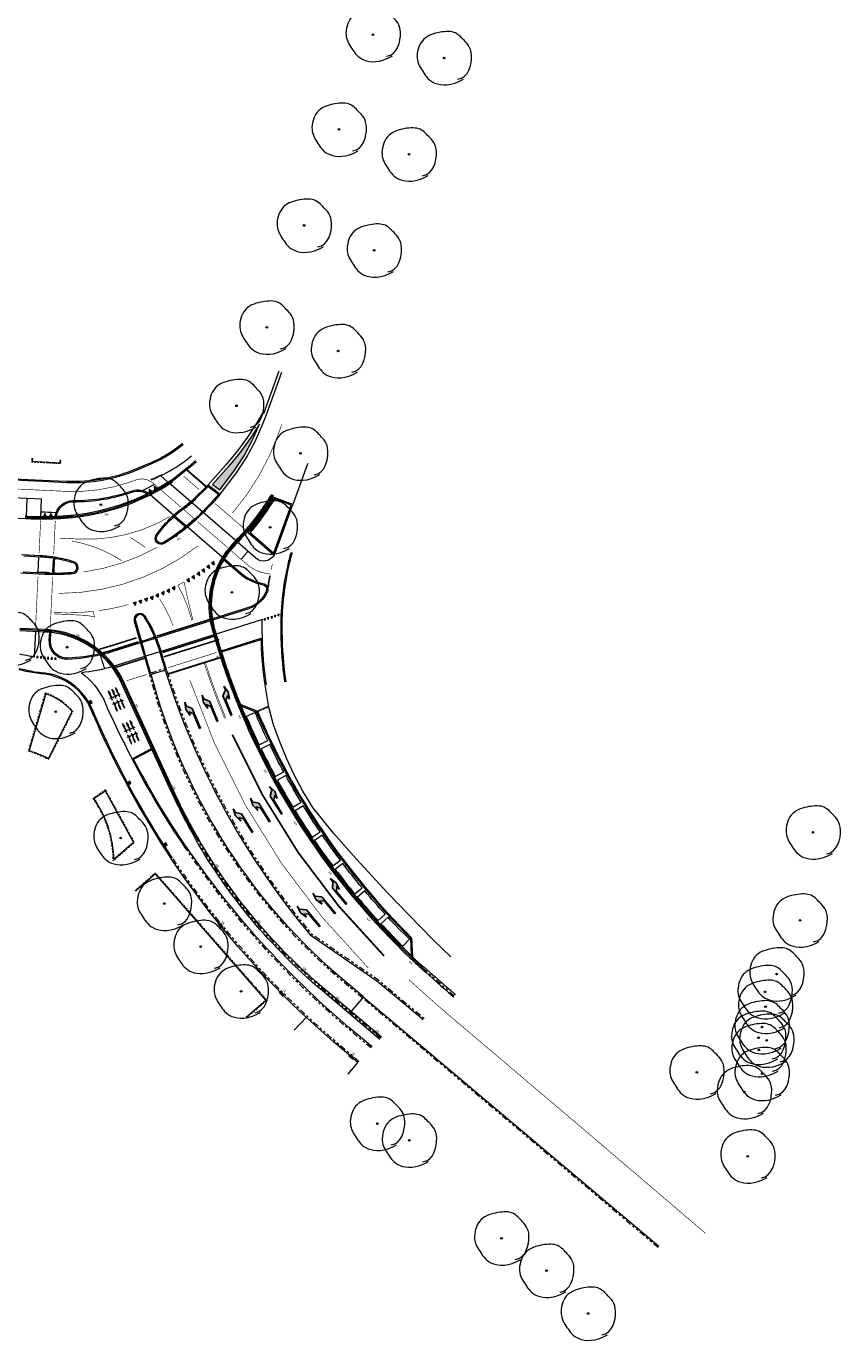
# Model space of a CAD drawing. Header units: metres. Extents: x 196678 to 197613, y 355400 to 356418.
# Tile 29 of 40: x 197162 to 197298, y 355587 to 355806. Entities that reach past the tile are written whole.
import ezdxf
from ezdxf.enums import TextEntityAlignment as Align

# ---------------------------------------------------------------- set-up
doc = ezdxf.new("R2010")
doc.units = ezdxf.units.M
for name, pattern in [('VH-OPSLUITBAND-SO', [10, 4, -2, 2, -2]), ('VH-TROTTOIRBAND-SO', [15, 5, -2, 2, -2, 2, -2]), ('VW-1-1_STREEP', [2, 1, -1]), ('VW-1-3_STREEP', [4, 1, -3]), ('VW-11_STREEP', [2, 1, -1]), ('VW-30270_STREEP', [3, 0.3, -2.7]), ('VW-5050_STREEP', [1, 0.5, -0.5])]:
    doc.linetypes.add(name, pattern=pattern)
for name, color, linetype, lineweight in [('B-WE-GR-BOOM-S', 252, 'Continuous', 18), ('B-WE-VH-GESLOTENVERHARDING_BETON-G', 252, 'Continuous', 18), ('N-WE-GR-BOOM-S', 7, 'Continuous', 18), ('N-WE-RI-GWA_KOLK_STRAATKOLK-450X300-S', 5, 'Continuous', 18), ('N-WE-RI-HWA_KOLK_STRAATKOLK-450X350-S', 5, 'Continuous', 18), ('N-WE-RI-HWA_KOLK_TROTTOIRKOLK-S', 5, 'Continuous', 18), ('N-WE-VH-KANTOPSLUITING_OPSLUITBAND_200X250-G', 5, 'Continuous', 18), ('N-WE-VH-MATERIAALGRENS-G', 170, 'Continuous', 18), ('N-WE-VW-MARKERING_DWARS_DRIEHOEK-G', 1, 'VW-HAAIETAND50_L', 25), ('N-WE-VW-MARKERING_DWARS_DRIEHOEK-S', 1, 'Continuous', 25), ('N-WE-VW-MARKERING_DWARS_DRIEHOEK_3030-S', 1, 'Continuous', 0), ('N-WE-VW-MARKERING_DWARS_OVERSTEEK_BLOKSTREEP-G', 1, 'VW-BLOK50', 25), ('N-WE-VW-MARKERING_DWARS_OVERSTEEK_KANALISATIESTREEP50_010-G', 1, 'VW-5050_STREEP', 18), ('N-WE-VW-MARKERING_DWARS_STOPSTREEP_020-G', 1, 'Continuous', 18), ('N-WE-VW-MARKERING_DWARS_STOPSTREEP_030-G', 1, 'Continuous', 18), ('N-WE-VW-MARKERING_LANGS_STREEP_11_010-G', 1, 'VW-1-1_STREEP', 18), ('N-WE-VW-MARKERING_LANGS_STREEP_13_010-G', 1, 'VW-1-3_STREEP', 18), ('N-WE-VW-MARKERING_LANGS_STREEP_13_030-G', 1, 'VW-1-3_STREEP', 18), ('N-WE-VW-MARKERING_LANGS_STREEP_DOORGETROKKEN_010-G', 1, 'Continuous', 18), ('N-WE-VW-MARKERING_PIJL-S', 1, 'Continuous', 25), ('N-WE-VW-MARKERING_PUNTSTUK-V', 1, 'Continuous', 18), ('N01-WE-IE-MEUBILAIR_WEGMEUBILAIR_FIETSENREK-S', 7, 'Continuous', 9), ('N01-WE-VH-GOOT_TEGEL-G', 5, 'Continuous', 18), ('N01-WE-VH-KANTOPSLUITING_ACHTERKANTBAND-G', 5, 'Continuous', 18), ('N01-WE-VH-KANTOPSLUITING_GELEIDEBAND_50 200-G', 5, 'Continuous', 18), ('N01-WE-VH-KANTOPSLUITING_OPSLUITBAND_100X200-G', 5, 'VH-OPSLUITBAND-SO', 18), ('N01-WE-VH-KANTOPSLUITING_OPSLUITBAND_200X250-G', 5, 'Continuous', 18), ('N01-WE-VH-KANTOPSLUITING_TROTTOIRBAND_180X200-G', 5, 'Continuous', 18), ('N01-WE-VH-KANTOPSLUITING_TROTTOIRBAND_180X200_PLAKBAND-G', 5, 'VH-TROTTOIRBAND-SO', 18), ('N01-WE-VH-KANTOPSLUITING_TROTTOIRBAND_230X250-G', 5, 'VH-TROTTOIRBAND-SO', 18), ('N01-WE-VH-MATERIAALGRENS-G', 5, 'Continuous', 13), ('N01-WE-VW-MARKERING_DWARS_DRIEHOEK-G', 7, 'VW-HAAIETAND50_L', 25), ('N01-WE-VW-MARKERING_DWARS_DRIEHOEK_30-G', 7, 'VW-HAAIETAND30_L', 25), ('N01-WE-VW-MARKERING_LANGS_STREEP_11-G', 7, 'VW-11_STREEP', 13), ('N01-WE-VW-MARKERING_LANGS_STREEP_30270_010-G', 7, 'VW-30270_STREEP', 13), ('N01-WE-VW-MARKERING_LANGS_STREEP_DOORGETROKKEN_010-G', 7, 'Continuous', 13), ('N01-WE-VW-MARKERING_PIJL-S', 7, 'Continuous', 25)]:
    doc.layers.add(name, color=color, linetype=linetype, lineweight=lineweight)
doc.styles.add('NLCS-ISO-M250-T18', font='NLCS-ISO.ttf', dxfattribs={"height": 0.45})
doc.linetypes.add('VW-BLOK50', pattern='A,0,-0.5,[148,NLCS.SHX,S=1,R=0,X=-0.5,Y=0],-0.5', length=1)
doc.linetypes.add('VW-HAAIETAND30_L', pattern='A,0,-0.3,[150,NLCS.SHX,S=0.6,R=0,X=-0.375,Y=-0.15],-0.3', length=0.6)
doc.linetypes.add('VW-HAAIETAND50_L', pattern='A,0,-0.5,[150,NLCS.SHX,S=1,R=0,X=-0.625,Y=-0.25],-0.5', length=1)

# ---------------------------------------------------------------- blocks, each defined once
blk = doc.blocks.new('SVW-MARKERING_STREEP_DRIEHOEK_050_050')
at = {"lineweight": 0}
h = blk.add_hatch(color=256, dxfattribs=at)
h.dxf.hatch_style = 1
h.paths.add_polyline_path([(0.25, -0.5), (0.5, 0), (0, 0)])
at = {"lineweight": 0, "flags": 128}
blk.add_lwpolyline([(0.25, -0.5), (0.5, 0), (0, 0)], close=True, dxfattribs=at)
blk = doc.blocks.new('SGR-BOOM_09')
blk.add_lwpolyline([(-2.71, 3.84), (-3.39, 3.62), (-3.94, 3.22), (-4.37, 2.7), (-4.68, 2.07), (-4.9, 1.39), (-5.03, 0.69), (-5.08, 0), (-5.06, -0.63), (-4.98, -1.18), (-4.85, -1.66), (-4.68, -2.06), (-4.48, -2.41), (-4.25, -2.72), (-4.01, -2.98), (-3.76, -3.22), (-3.52, -3.45), (-3.28, -3.67), (-3.06, -3.89), (-2.83, -4.09), (-2.6, -4.28), (-2.36, -4.45), (-2.11, -4.6), (-1.85, -4.73), (-1.56, -4.82), (-1.25, -4.88), (-0.91, -4.92), (-0.55, -4.92), (-0.18, -4.9), (0.2, -4.86), (0.6, -4.79), (0.99, -4.71), (1.4, -4.61), (1.79, -4.49), (2.19, -4.36), (2.57, -4.21), (2.94, -4.03), (3.29, -3.83), (3.61, -3.59), (3.91, -3.32), (4.18, -3), (4.41, -2.65), (4.6, -2.26), (4.76, -1.85), (4.88, -1.42), (4.96, -0.99), (5.01, -0.55), (5.02, -0.13), (4.99, 0.27), (4.92, 0.64), (4.83, 0.98), (4.7, 1.31), (4.55, 1.62), (4.38, 1.91), (4.19, 2.2), (3.99, 2.48), (3.79, 2.76), (3.58, 3.04), (3.37, 3.33), (3.13, 3.61), (2.88, 3.87), (2.59, 4.13), (2.27, 4.36), (1.9, 4.56), (1.48, 4.74), (1, 4.87), (0.47, 4.96), (-0.12, 4.99), (-0.75, 4.94), (-1.44, 4.81), (-2.17, 4.58), (-2.94, 4.23), (-3.76, 3.76)])
blk.add_circle((0, 0), 0.15)
blk = doc.blocks.new('*U49')
at = {"flags": 128}
for points in [[(-0.2, 0.5), (-0.3, 0.6)], [(-0.2, 0.5), (0.2, 0.5)], [(-0.1, 0.71), (-0.05, 0.71), (-0.05, 0.91), (0.05, 0.91), (0.05, 1.11), (0.1, 1.11)], [(-0.1, 0.71), (-0.1, 0.74), (-0.05, 0.74)], [(0, 1.7), (0, 1.85)], [(0, 0.1), (0, 1.18)], [(0.1, 1.11), (0.1, 1.08), (0.05, 1.08)], [(0.2, 0.5), (0.3, 0.6)], [(0.45, 0.5), (0.35, 0.6)], [(0.45, 0.5), (0.85, 0.5)], [(0.55, 0.71), (0.6, 0.71), (0.6, 0.91), (0.7, 0.91), (0.7, 1.11), (0.75, 1.11)], [(0.55, 0.71), (0.55, 0.74), (0.6, 0.74)], [(0.65, 1.7), (0.65, 1.85)], [(0.65, 0.1), (0.65, 1.18)], [(0.75, 1.11), (0.75, 1.08), (0.7, 1.08)], [(0.85, 0.5), (0.95, 0.6)], [(1.1, 0.5), (1, 0.6)], [(1.1, 0.5), (1.5, 0.5)], [(1.2, 0.71), (1.25, 0.71), (1.25, 0.91), (1.35, 0.91), (1.35, 1.11), (1.4, 1.11)], [(1.2, 0.71), (1.2, 0.74), (1.25, 0.74)], [(1.3, 1.7), (1.3, 1.85)], [(1.3, 0.1), (1.3, 1.18)], [(1.4, 1.11), (1.4, 1.08), (1.35, 1.08)], [(1.5, 0.5), (1.6, 0.6)]]:
    blk.add_lwpolyline(points, dxfattribs=at)
for points in [[(-0.08, 1.34), (-0.03, 1.2, 0.720759), (0.03, 1.2), (0.08, 1.34, 0.511918), (0.03, 1.41), (-0.03, 1.41, 0.511918)], [(0.57, 1.34), (0.62, 1.2, 0.720759), (0.68, 1.2), (0.73, 1.34, 0.511918), (0.68, 1.41), (0.62, 1.41, 0.511918)], [(1.22, 1.34), (1.27, 1.2, 0.720759), (1.33, 1.2), (1.38, 1.34, 0.511918), (1.33, 1.41), (1.27, 1.41, 0.511918)]]:
    blk.add_lwpolyline(points, format="xyb", close=True, dxfattribs=at)
for points in [[(0.05, 1.41), (0.05, 1.7), (-0.05, 1.7), (-0.05, 1.41)], [(0.7, 1.41), (0.7, 1.7), (0.6, 1.7), (0.6, 1.41)], [(1.35, 1.41), (1.35, 1.7), (1.25, 1.7), (1.25, 1.41)]]:
    blk.add_lwpolyline(points)
blk = doc.blocks.new('*U48')
at = {"flags": 128}
for points in [[(-0.2, -0.5), (-0.3, -0.6)], [(-0.2, -0.5), (0.2, -0.5)], [(-0.1, -0.71), (-0.05, -0.71), (-0.05, -0.91), (0.05, -0.91), (0.05, -1.11), (0.1, -1.11)], [(-0.1, -0.71), (-0.1, -0.74), (-0.05, -0.74)], [(0, -0.1), (0, -1.18)], [(0, -1.7), (0, -1.85)], [(0.1, -1.11), (0.1, -1.08), (0.05, -1.08)], [(0.2, -0.5), (0.3, -0.6)], [(0.45, -0.5), (0.35, -0.6)], [(0.45, -0.5), (0.85, -0.5)], [(0.55, -0.71), (0.6, -0.71), (0.6, -0.91), (0.7, -0.91), (0.7, -1.11), (0.75, -1.11)], [(0.55, -0.71), (0.55, -0.74), (0.6, -0.74)], [(0.65, -0.1), (0.65, -1.18)], [(0.65, -1.7), (0.65, -1.85)], [(0.75, -1.11), (0.75, -1.08), (0.7, -1.08)], [(0.85, -0.5), (0.95, -0.6)], [(1.1, -0.5), (1, -0.6)], [(1.1, -0.5), (1.5, -0.5)], [(1.2, -0.71), (1.25, -0.71), (1.25, -0.91), (1.35, -0.91), (1.35, -1.11), (1.4, -1.11)], [(1.2, -0.71), (1.2, -0.74), (1.25, -0.74)], [(1.3, -0.1), (1.3, -1.18)], [(1.3, -1.7), (1.3, -1.85)], [(1.4, -1.11), (1.4, -1.08), (1.35, -1.08)], [(1.5, -0.5), (1.6, -0.6)]]:
    blk.add_lwpolyline(points, dxfattribs=at)
for points in [[(-0.08, -1.34), (-0.03, -1.2, -0.720759), (0.03, -1.2), (0.08, -1.34, -0.511918), (0.03, -1.41), (-0.03, -1.41, -0.511918)], [(0.57, -1.34), (0.62, -1.2, -0.720759), (0.68, -1.2), (0.73, -1.34, -0.511918), (0.68, -1.41), (0.62, -1.41, -0.511918)], [(1.22, -1.34), (1.27, -1.2, -0.720759), (1.33, -1.2), (1.38, -1.34, -0.511918), (1.33, -1.41), (1.27, -1.41, -0.511918)]]:
    blk.add_lwpolyline(points, format="xyb", close=True, dxfattribs=at)
for points in [[(0.05, -1.41), (0.05, -1.7), (-0.05, -1.7), (-0.05, -1.41)], [(0.7, -1.41), (0.7, -1.7), (0.6, -1.7), (0.6, -1.41)], [(1.35, -1.41), (1.35, -1.7), (1.25, -1.7), (1.25, -1.41)]]:
    blk.add_lwpolyline(points)
blk = doc.blocks.new('SVW-MARKERING_STREEP_DRIEHOEK_030_030')
at = {"lineweight": 0}
h = blk.add_hatch(color=256, dxfattribs=at)
h.dxf.hatch_style = 1
h.paths.add_polyline_path([(0.15, -0.3), (0.3, 0), (0, 0)])
at = {"lineweight": 0, "flags": 128}
blk.add_lwpolyline([(0.15, -0.3), (0.3, 0), (0, 0)], close=True, dxfattribs=at)
blk = doc.blocks.new('N-SVW-MARKERING_PIJL_RA_5.0')
blk.add_hatch(color=256).paths.add_polyline_path([(3.3, -0.38), (2.6, -0.38), (3.8, -0.68), (5, -0.38), (4.3, -0.38), (3.55, 0.38), (0, 0.38), (0, 0.22), (2.7, 0.22)])
for p, q in [((0, 0.38), (3.55, 0.38)), ((0, 0.38), (0, 0.22)), ((0, 0.22), (2.7, 0.22)), ((2.7, 0.22), (3.3, -0.38)), ((3.55, 0.38), (4.3, -0.38)), ((2.6, -0.38), (3.3, -0.38)), ((3.8, -0.68), (2.6, -0.38)), ((5, -0.38), (3.8, -0.68)), ((4.3, -0.38), (5, -0.38))]:
    blk.add_line(p, q)
blk = doc.blocks.new('N-SVW-MARKERING_PIJL_LA_5.0')
blk.add_hatch(color=256).paths.add_polyline_path([(3.3, 0.38), (2.7, -0.23), (0, -0.23), (0, -0.38), (3.55, -0.38), (4.3, 0.38), (5, 0.38), (3.8, 0.67), (2.6, 0.38)])
for p, q in [((3.8, 0.67), (2.6, 0.38)), ((2.6, 0.38), (3.3, 0.38)), ((2.7, -0.23), (3.3, 0.38)), ((3.55, -0.38), (4.3, 0.38)), ((5, 0.38), (3.8, 0.67)), ((4.3, 0.38), (5, 0.38)), ((0, -0.23), (2.7, -0.23)), ((0, -0.38), (0, -0.23)), ((0, -0.38), (3.55, -0.38))]:
    blk.add_line(p, q)
blk = doc.blocks.new('*U162')
blk.add_solid([(0.225, 0), (-0.225, 0), (0.225, -0.2), (-0.225, -0.2)])
at = {"style": 'NLCS-ISO-M250-T18'}
blk.add_attdef('SK', text='', height=0.45, dxfattribs=at).set_placement((0, 0), align=Align.BOTTOM_CENTER)
blk = doc.blocks.new('*U161')
blk.add_solid([(0.225, 0), (-0.225, 0), (0.225, -0.2), (-0.225, -0.2)])
at = {"style": 'NLCS-ISO-M250-T18'}
blk.add_attdef('SK', text='', height=0.45, dxfattribs=at).set_placement((0, -1.01), align=Align.BOTTOM_CENTER)
blk = doc.blocks.new('SRI-KOLK_STRAAT_01-SO')
h = blk.add_hatch(color=256)
h.dxf.hatch_style = 1
h.paths.add_polyline_path([(0, 1.125), (-1.125, 2.25), (-1.125, 0)])
h.paths.add_polyline_path([(1.125, 2.25), (0, 1.125), (1.125, 0)])
for p, q in [((-1.125, 0), (1.125, 2.25)), ((1.125, 0), (-1.125, 2.25))]:
    blk.add_line(p, q)
blk.add_lwpolyline([(-1.125, 0), (1.125, 0), (1.125, 2.25), (-1.125, 2.25)], close=True)
blk = doc.blocks.new('*U164')
blk.add_solid([(0.5, 0), (-0.5, 0), (0.5, -0.5), (-0.5, -0.5)])
at = {"style": 'NLCS-ISO-M250-T18'}
blk.add_attdef('TK', text='', height=0.45, dxfattribs=at).set_placement((0, 0), align=Align.BOTTOM_CENTER)

msp = doc.modelspace()

# ---------------------------------------------------------------- hatches: boundary and pattern name
at = {"layer": 'N-WE-VW-MARKERING_PUNTSTUK-V'}
h = msp.add_hatch(color=7, dxfattribs=at)
h.dxf.hatch_style = 1
h.paths.add_polyline_path([(197192.61, 355730.06), (197193.8, 355729.16), (197196.21, 355732.35), (197197.86, 355734.86), (197199.28, 355737.5), (197200.43, 355740.1), (197198.88, 355737.73), (197197.14, 355735.35), (197195.26, 355733.07)])

# ---------------------------------------------------------------- linework, layer by layer
at = {"layer": 'B-WE-VH-GESLOTENVERHARDING_BETON-G'}
for points in [[(197203.68, 355748.95), (197201.1, 355741.85), (197200.93, 355741.96), (197199.97, 355740.35), (197198.44, 355737.96), (197196.74, 355735.65), (197194.87, 355733.4), (197191.88, 355730.01), (197192.27, 355729.69), (197193.88, 355728.45), (197196.59, 355732.01), (197198.29, 355734.58), (197199.7, 355737.22), (197200.88, 355739.87), (197201.54, 355741.58), (197204.16, 355748.81)], [(197203.68, 355748.95), (197201.1, 355741.85), (197200.93, 355741.96), (197199.97, 355740.35), (197198.44, 355737.96), (197196.74, 355735.65), (197194.87, 355733.4), (197191.88, 355730.01)]]:
    msp.add_lwpolyline(points, dxfattribs=at)
msp.add_lwpolyline([(197192.61, 355730.06), (197193.8, 355729.16), (197196.21, 355732.35), (197197.86, 355734.86), (197199.28, 355737.5), (197200.43, 355740.1), (197198.88, 355737.73), (197197.14, 355735.35), (197195.26, 355733.07)], close=True, dxfattribs=at)
at = {"layer": 'N-WE-VH-KANTOPSLUITING_OPSLUITBAND_200X250-G', "ltscale": 0.1, "flags": 128}
msp.add_lwpolyline([(197161.57, 355724.77), (197161.71, 355727.72), (197155.81, 355728), (197094.01, 355730.93, -0.014953), (197078.92, 355732.03, 0.04999), (197078.32, 355732.03, 0.403227), (197075.61, 355728.87)], format="xyb", dxfattribs=at)
at = {"layer": 'N-WE-VH-MATERIAALGRENS-G', "flags": 128}
msp.add_lwpolyline([(197175.81, 355699.64, -0.043257), (197170.73, 355698.65, -0.121663), (197174.51, 355694.06, 0.016892), (197179.18, 355684.31)], format="xyb", dxfattribs=at)
at = {"layer": 'N-WE-VW-MARKERING_DWARS_DRIEHOEK-G', "flags": 128}
msp.add_lwpolyline([(197179.94, 355704.5), (197175.33, 355703.05, -0.015226), (197173.78, 355702.61, -0.015226)], format="xyb", dxfattribs=at)
msp.add_lwpolyline([(197184.47, 355701.31), (197193.69, 355704.21)], dxfattribs=at)
at = {"layer": 'N-WE-VW-MARKERING_DWARS_OVERSTEEK_BLOKSTREEP-G', "flags": 128}
for points in [[(197183.31, 355704.77), (197192.48, 355707.66)], [(197184.24, 355702.03), (197193.22, 355704.85)], [(197176.54, 355699.6), (197181.34, 355701.11)]]:
    msp.add_lwpolyline(points, dxfattribs=at)
msp.add_lwpolyline([(197180.25, 355703.81), (197175.56, 355702.33, -0.013374), (197174.15, 355701.93, -0.010234)], format="xyb", dxfattribs=at)
at = {"layer": 'N-WE-VW-MARKERING_DWARS_OVERSTEEK_KANALISATIESTREEP50_010-G', "const_width": 0.1, "flags": 128}
for points in [[(197187.79, 355731.43), (197190.35, 355729.21)], [(197188.49, 355727.65), (197185.84, 355729.94)], [(197182.43, 355728.13), (197185.83, 355725.18)], [(197183.93, 355729.21), (197187.34, 355726.26)], [(197191.41, 355725.11), (197196.33, 355720.86)], [(197193.05, 355726.87), (197197.96, 355722.62)], [(197163.68, 355718.56), (197163.94, 355724.06)], [(197166.12, 355718.45), (197166.38, 355723.94)], [(197190.17, 355723.81), (197195.08, 355719.56)], [(197188.86, 355722.56), (197193.77, 355718.3)], [(197163.09, 355706.2), (197163.49, 355714.69)], [(197165.54, 355706.09), (197165.94, 355714.58)], [(197193.31, 355702.05), (197185.21, 355699.5)], [(197181.65, 355698.38), (197178.31, 355697.33)]]:
    msp.add_lwpolyline(points, dxfattribs=at)
at = {"layer": 'N-WE-VW-MARKERING_DWARS_STOPSTREEP_020-G', "ltscale": 0.1, "const_width": 0.2, "flags": 128}
for points in [[(197182.94, 355730.07), (197180.97, 355729.06)], [(197166.52, 355725.36), (197164, 355725.48)], [(197198.51, 355718.9), (197197.4, 355717.61)], [(197174.61, 355699.33), (197173.89, 355701.62)]]:
    msp.add_lwpolyline(points, dxfattribs=at)
at = {"layer": 'N-WE-VW-MARKERING_DWARS_STOPSTREEP_030-G', "const_width": 0.3, "flags": 128}
for points in [[(197188.28, 355732.52), (197191.55, 355729.69)], [(197193.96, 355701.21), (197185.17, 355698.44)]]:
    msp.add_lwpolyline(points, dxfattribs=at)
at = {"layer": 'N-WE-VW-MARKERING_LANGS_STREEP_11_010-G', "const_width": 0.1, "flags": 128}
for points in [[(197181.38, 355719.52, 0.034171), (197178.9, 355721.21)], [(197202.58, 355716.82, 0.005116), (197202.37, 355715.84, 0.005116)], [(197173.7, 355709.02, 0.031221), (197178.59, 355710.02, 0.031221)]]:
    msp.add_lwpolyline(points, format="xyb", dxfattribs=at)
at = {"layer": 'N-WE-VW-MARKERING_LANGS_STREEP_13_010-G', "const_width": 0.1, "flags": 128}
for points in [[(197195.94, 355725.3, 0.091088), (197203.56, 355738.43), (197204.14, 355740.06)], [(197177.46, 355717.34, 0.102631), (197169.15, 355720.63, 0.090575)], [(197166.99, 355711.89, 0.165976), (197190.22, 355719.84)], [(197186.02, 355706.5, 0.056879), (197183.79, 355710.96)], [(197188.8, 355697.46, 0.11445), (197218.55, 355649.42, 0.11445)], [(197225.38, 355647.43, 0.009949), (197232.84, 355640.84), (197233.84, 355640), (197234.98, 355639.03), (197236.12, 355638.06), (197237.26, 355637.1), (197238.4, 355636.13), (197239.54, 355635.17), (197240.68, 355634.2), (197241.82, 355633.23), (197242.96, 355632.27), (197244.09, 355631.3), (197245.23, 355630.33), (197246.37, 355629.37), (197247.51, 355628.4), (197248.65, 355627.44), (197249.79, 355626.47), (197250.93, 355625.5), (197252.07, 355624.54), (197253.21, 355623.57), (197254.35, 355622.6), (197255.49, 355621.63), (197274.77, 355605.17)]]:
    msp.add_lwpolyline(points, format="xyb", dxfattribs=at)
at = {"layer": 'N-WE-VW-MARKERING_LANGS_STREEP_13_030-G', "const_width": 0.3, "flags": 128}
msp.add_lwpolyline([(197195.9, 355688.33, 0.091719), (197221.2, 355651.42, 0.091719)], format="xyb", dxfattribs=at)
at = {"layer": 'N-WE-VW-MARKERING_LANGS_STREEP_DOORGETROKKEN_010-G', "color": 7, "const_width": 0.1}
msp.add_lwpolyline([(197193.88, 355728.45), (197196.59, 355732.01), (197198.29, 355734.58), (197199.7, 355737.22), (197200.88, 355739.87), (197201.54, 355741.58)], dxfattribs=at)
at = {"layer": 'N-WE-VW-MARKERING_LANGS_STREEP_DOORGETROKKEN_010-G', "const_width": 0.1, "flags": 128}
for points in [[(197189.14, 355707.39, 0.002827), (197189.05, 355707.73, 0.0678), (197186.81, 355713.24, 0.007468), (197187.86, 355713.81, 0.013285), (197189.33, 355707.45)], [(197166.15, 355708.48), (197170.81, 355708.26, -0.042471), (197172.84, 355707.99), (197172.92, 355707.97), (197172.7, 355708.89, -0.040237), (197166.27, 355708.68)], [(197191.19, 355700.33, 0.020108), (197194.62, 355691.05, 0.020108)], [(197191.38, 355700.39, 0.020106), (197194.8, 355691.13, 0.020106)]]:
    msp.add_lwpolyline(points, format="xyb", dxfattribs=at)
msp.add_lwpolyline([(197166.27, 355708.68), (197166.16, 355708.68)], dxfattribs=at)
at = {"layer": 'N-WE-VW-MARKERING_PUNTSTUK-V', "color": 7}
msp.add_lwpolyline([(197192.61, 355730.06), (197193.8, 355729.16), (197196.21, 355732.35), (197197.86, 355734.86), (197199.28, 355737.5), (197200.43, 355740.1), (197198.88, 355737.73), (197197.14, 355735.35), (197195.26, 355733.07)], close=True, dxfattribs=at)
at = {"layer": 'N01-WE-VH-GOOT_TEGEL-G', "ltscale": 0.2, "flags": 128}
for points in [[(197073.26, 355768.02, 0.501659), (197072.14, 355767.99, 0.093123), (197067.55, 355757.88), (197062.74, 355738.26, 0.109189), (197062.56, 355730.4, 0.330112), (197063.61, 355729.44, 0.00674), (197071.67, 355728.73, 0.005551), (197078.33, 355728.32, 0.001125), (197079.68, 355728.25), (197161.35, 355724.38), (197161.78, 355724.36, 0.024064), (197166.6, 355724.36, 0.013275), (197169.26, 355724.56, 0.088187), (197181.88, 355728.16, 0.002238), (197182.18, 355728.31, 0.028646), (197185.9, 355730.44), (197185.95, 355730.48)], [(197202.41, 355728.41, -0.046403), (197198.09, 355722.45, -0.015021), (197196.46, 355720.7, -0.000434), (197196.41, 355720.65, 0.05743), (197194.25, 355717.91, 0.18251), (197192.21, 355707.37, 0.025848), (197192.56, 355705.84, 0.007881), (197193.64, 355702.2, 0.01895), (197196.7, 355693.63, 0.000399), (197196.77, 355693.45, 0.10784), (197225.58, 355651.06, 0.005), (197227.34, 355649.42, 0.000275), (197227.51, 355649.28, 0.008481), (197232.61, 355644.79), (197232.84, 355644.6)], [(197220.8, 355637.85), (197211.15, 355645.99, -0.087425), (197190.08, 355671.26, -0.022952), (197186.1, 355678.99), (197177.87, 355696.99, 0.004477), (197177.75, 355697.23, 0.101625), (197174.05, 355702.1, 0.153626), (197165.7, 355705.77, 0.015427), (197164.76, 355705.85), (197160.48, 355706.05)]]:
    msp.add_lwpolyline(points, format="xyb", dxfattribs=at)
at = {"layer": 'N01-WE-VH-KANTOPSLUITING_ACHTERKANTBAND-G', "ltscale": 0.2, "flags": 128}
for points in [[(197184.16, 355734.59, 0.050112), (197187.58, 355736.94)], [(197181.81, 355733.48), (197182.29, 355733.69, 0.025044), (197184.16, 355734.59, 0.025044)], [(197164.26, 355730.8), (197168.25, 355730.61, 0.112565), (197179.98, 355732.71), (197181.81, 355733.48)], [(197181.7, 355728.52, 0.001561), (197181.91, 355728.62, 0.029342), (197185.68, 355730.78), (197186.01, 355730.98), (197187.17, 355731.9)], [(197186.26, 355724.79, -0.025391), (197187.82, 355726.06, 0.021081), (197189.61, 355727.49), (197191.89, 355729.74), (197193.6, 355728.42, -0.019607), (197191.07, 355725.65, -0.028179), (197188.17, 355723.01)], [(197202.76, 355728.21, -0.046403), (197198.39, 355722.18, -0.046403)], [(197161.37, 355724.78), (197161.79, 355724.76, 0.024064), (197166.58, 355724.76, 0.024064)], [(197198.39, 355722.18, -0.015455), (197196.69, 355720.36, 0.061423), (197194.47, 355717.5)], [(197205.86, 355718.67, 0.013024), (197205.27, 355716.34, 0.013024)], [(197166.18, 355717.72, 0.026315), (197163.9, 355717.95), (197161.15, 355718.08)], [(197194.47, 355717.5, 0.174883), (197192.58, 355707.64, 0.178418)], [(197194.47, 355717.5), (197197.13, 355715.2, 0.132532), (197200.97, 355713.34, -0.477184), (197201.56, 355712.25, -0.220752), (197198.58, 355709.52), (197192.58, 355707.64)], [(197205.27, 355716.34, 0.059482), (197204.17, 355705.46)], [(197161.03, 355715.48), (197164.64, 355715.31, 0.010052), (197166.04, 355715.28, 0.009231)], [(197192.58, 355707.64, 0.029264), (197192.94, 355705.94, 0.008299), (197194.08, 355702.13)], [(197165.66, 355705.38, 0.015427), (197164.75, 355705.45), (197160.46, 355705.65)], [(197177.39, 355697.06, 0.262913), (197165.46, 355705.4)], [(197173.79, 355701.8, -0.04894), (197168.49, 355701.09, -0.438531), (197165.59, 355704.03), (197165.66, 355705.38)], [(197173.79, 355701.8, 0.153626), (197165.66, 355705.38)], [(197204.17, 355705.46, 0.033195), (197204.81, 355697.15)], [(197184.69, 355699.28, -0.005851), (197183.83, 355702.16, -0.000045), (197183.82, 355702.18, 0.028746), (197182.99, 355704.55)], [(197201.38, 355696.69), (197201.28, 355697.37, -0.027313), (197200.72, 355704.43, -0.027313)], [(197194.08, 355702.13, 0.018532), (197197.07, 355693.77, 0.018532)], [(197172.33, 355692.57, 0.271353), (197164.35, 355698.45, -0.023707), (197161.53, 355698.88, 0.003064), (197160.33, 355699.12, 0.003064)], [(197217.76, 355644.6), (197214.58, 355647.28, -0.14877), (197183.03, 355696.04), (197182.43, 355698.16, -0.406598), (197182.59, 355698.47), (197184.45, 355699.05, -0.413938), (197184.76, 355698.89, 0.098475), (197208.88, 355654.96), (197220.01, 355647.29), (197225.21, 355642.91), (197227.7, 355640.84)], [(197189.73, 355671.06, -0.022952), (197185.73, 355678.83), (197177.5, 355696.82, 0.004477), (197177.39, 355697.06)], [(197185.77, 355667.64, -0.045863), (197172.66, 355691.8), (197172.33, 355692.57, 0.000001), (197172.33, 355692.57, 0.000001)], [(197197.07, 355693.77, 0.108243), (197225.86, 355651.35, 0.005), (197227.61, 355649.72, 0.000275), (197227.78, 355649.57)], [(197188.17, 355669.66, -0.028346), (197179.45, 355684.22), (197182.53, 355685.83)], [(197220.51, 355637.5), (197210.86, 355645.65, -0.087425), (197189.69, 355671.03)], [(197219.19, 355636.26), (197215.34, 355639.51, -0.068064), (197188.21, 355669.69, -0.068064)], [(197216.85, 355633.64), (197213.75, 355636.26, -0.070302), (197185.73, 355667.61, -0.070302)], [(197227.81, 355649.61, 0.008481), (197232.9, 355645.14), (197233.13, 355644.94)]]:
    msp.add_lwpolyline(points, format="xyb", dxfattribs=at)
for points in [[(197099.15, 355733.88), (197161.86, 355730.91)], [(197162.57, 355734.43), (197162.54, 355733.93), (197167.2, 355733.68), (197167.23, 355734.18)], [(197187.17, 355731.9), (197188.59, 355733.03), (197189, 355733.36), (197189.78, 355734.04)], [(197161.86, 355730.91), (197164.26, 355730.8)], [(197180.76, 355703.82), (197181.45, 355701.4), (197182.27, 355698.53)], [(197194.08, 355702.13), (197200.72, 355704.22)], [(197198.23, 355641.2), (197201.5, 355644.06), (197183.07, 355665.11), (197179.77, 355662.22)], [(197267.03, 355602.94), (197217.73, 355644.56)]]:
    msp.add_lwpolyline(points, dxfattribs=at)
at = {"layer": 'N01-WE-VH-KANTOPSLUITING_ACHTERKANTBAND-G', "ltscale": 0.1, "flags": 128}
for points in [[(197166.58, 355724.76, -0.376), (197169.37, 355727.18, 0.083807), (197179.29, 355728.81, -0.227673), (197181.7, 355728.52, -0.227673)], [(197166.58, 355724.76, 0.013275), (197169.22, 355724.96, 0.088187), (197181.7, 355728.52, 0.088187)]]:
    msp.add_lwpolyline(points, format="xyb", dxfattribs=at)
at = {"layer": 'N01-WE-VH-KANTOPSLUITING_ACHTERKANTBAND-G', "ltscale": 0.2, "flags": 128}
for points in [[(197202.81, 355718.61, 0.00621), (197202.83, 355718.65), (197203.72, 355721.1), (197205.73, 355726.62), (197202.94, 355727.66, -0.042847), (197198.85, 355722.04)], [(197187.86, 355723.23, -0.47061), (197187.85, 355722.76, -0.029784), (197184.45, 355720.39, -0.815084), (197183.38, 355721.54, -0.049846), (197185.97, 355724.51, -0.384974), (197186.37, 355724.52)], [(197166.57, 355717.66, 0.45093), (197166.22, 355717.38), (197166.14, 355715.59, 0.429454), (197166.44, 355715.28, 0.020309), (197169.26, 355715.4, 0.821026), (197169.44, 355716.96, 0.033809)], [(197182.65, 355704.51, 0.446128), (197182.83, 355704.92, 0.039845), (197181.2, 355707.98, 0.863251), (197179.75, 355707.32), (197180.65, 355704.2, 0.421858), (197181.02, 355704)], [(197164.78, 355695.14), (197162.03, 355685.68, -0.040887), (197165.25, 355684.36), (197169.19, 355692.17, 0.136591)], [(197174.68, 355678.97), (197179.41, 355670.34), (197176.15, 355667.48, 0.151554), (197172.8, 355677.67)]]:
    msp.add_lwpolyline(points, format="xyb", close=True, dxfattribs=at)
at = {"layer": 'N01-WE-VH-KANTOPSLUITING_ACHTERKANTBAND-G', "flags": 128}
msp.add_lwpolyline([(197197.22, 355693.4), (197200.08, 355692.25, 0.098123), (197225.8, 355654.46), (197225.94, 355651.28)], format="xyb", dxfattribs=at)
msp.add_lwpolyline([(197200.06, 355692.26), (197201.95, 355693.07)], dxfattribs=at)
at = {"layer": 'N01-WE-VH-KANTOPSLUITING_GELEIDEBAND_50 200-G', "ltscale": 0.2, "flags": 128}
for points in [[(197184.26, 355734.42, 0.050112), (197187.71, 355736.79)], [(197164.25, 355730.6), (197168.24, 355730.41, 0.112565), (197180.05, 355732.52), (197181.88, 355733.3)], [(197202.58, 355728.31, -0.046403), (197198.24, 355722.31, -0.046403)], [(197205.66, 355718.73, 0.013024), (197205.08, 355716.39, 0.012821)], [(197185.94, 355667.75, -0.045863), (197172.84, 355691.88), (197172.51, 355692.65)], [(197196.88, 355693.7, 0.000399), (197196.96, 355693.52, 0.10784), (197225.72, 355651.21, 0.005), (197227.48, 355649.57, 0.000275), (197227.64, 355649.42)], [(197197.33, 355693.14), (197199.93, 355692.1, 0.097776), (197225.61, 355654.37), (197225.73, 355651.47)]]:
    msp.add_lwpolyline(points, format="xyb", dxfattribs=at)
for points in [[(197099.14, 355733.69), (197161.85, 355730.71)], [(197187.32, 355731.76), (197188.72, 355732.87), (197189.13, 355733.21), (197189.91, 355733.89)]]:
    msp.add_lwpolyline(points, dxfattribs=at)
at = {"layer": 'N01-WE-VH-KANTOPSLUITING_OPSLUITBAND_100X200-G', "ltscale": 0.1, "flags": 128}
for points in [[(197162.47, 355734.43), (197162.44, 355733.83), (197167.3, 355733.58), (197167.33, 355734.18)], [(197200.11, 355692.18), (197201.96, 355692.97)], [(197198.29, 355641.12), (197201.64, 355644.05), (197183.08, 355665.25), (197179.7, 355662.3)]]:
    msp.add_lwpolyline(points, dxfattribs=at)
msp.add_lwpolyline([(197164.72, 355695.27), (197161.91, 355685.62, -0.043226), (197165.29, 355684.22), (197169.31, 355692.19, 0.140933)], format="xyb", close=True, dxfattribs=at)
msp.add_lwpolyline([(197174.71, 355679.12), (197179.54, 355670.32), (197176.05, 355667.27, 0.156076), (197172.66, 355677.7), (197174.71, 355679.11)], format="xyb", dxfattribs=at)
at = {"layer": 'N01-WE-VH-KANTOPSLUITING_OPSLUITBAND_200X250-G', "ltscale": 0.1}
msp.add_line((197172.51, 355692.65), (197172.51, 355692.65), dxfattribs=at)
at = {"layer": 'N01-WE-VH-KANTOPSLUITING_OPSLUITBAND_200X250-G', "ltscale": 0.1, "flags": 128}
for points in [[(197181.88, 355733.3), (197182.37, 355733.5, 0.025044), (197184.26, 355734.42, 0.025044)], [(197181.79, 355728.34, 0.002238), (197182.09, 355728.49, 0.028664), (197185.79, 355730.61), (197186.13, 355730.82), (197187.32, 355731.76)], [(197185.83, 355724.66, -0.030483), (197187.7, 355726.22, 0.021027), (197189.47, 355727.64), (197191.88, 355730.01), (197193.88, 355728.45, -0.02069), (197191.21, 355725.51, -0.031068), (197187.98, 355722.61)], [(197166.38, 355724.75, -0.379535), (197169.37, 355727.38, 0.083807), (197179.23, 355729, -0.238275), (197181.91, 355728.62)], [(197161.36, 355724.58), (197161.78, 355724.56, 0.024064), (197166.59, 355724.56, 0.024064)], [(197198.24, 355722.31, -0.015021), (197196.6, 355720.55, -0.000434), (197196.55, 355720.51, 0.05743), (197194.42, 355717.81)], [(197166.61, 355717.86, 0.030938), (197163.9, 355718.15), (197160.76, 355718.3)], [(197194.58, 355717.67), (197197.26, 355715.35, 0.132532), (197201.01, 355713.54, -0.477184), (197201.75, 355712.17, -0.220752), (197198.64, 355709.33), (197192.61, 355707.44)], [(197205.08, 355716.39, 0.059482), (197203.97, 355705.46)], [(197160.62, 355715.3), (197164.63, 355715.11, 0.012939), (197166.44, 355715.08, 0.009178)], [(197192.41, 355707.4, 0.025848), (197192.75, 355705.89, 0.007881), (197193.83, 355702.26, 0.007881)], [(197165.68, 355705.58, 0.015427), (197164.75, 355705.65), (197160.47, 355705.85)], [(197173.97, 355701.64, -0.050216), (197168.49, 355700.89, -0.438531), (197165.39, 355704.03), (197165.46, 355705.4)], [(197185, 355698.96, -0.006629), (197184.02, 355702.22, -0.000045), (197184.01, 355702.24, 0.03337), (197183.02, 355705)], [(197177.57, 355697.15, 0.101625), (197173.92, 355701.95)], [(197188, 355669.55, -0.02868), (197179.18, 355684.31), (197182.45, 355686.01)]]:
    msp.add_lwpolyline(points, format="xyb", dxfattribs=at)
for points in [[(197161.85, 355730.71), (197164.25, 355730.6)], [(197180.45, 355704.15), (197181.26, 355701.35), (197182.19, 355698.09)], [(197194.02, 355702.32), (197200.72, 355704.43)]]:
    msp.add_lwpolyline(points, dxfattribs=at)
msp.add_lwpolyline([(197202.88, 355718.29, 0.040852), (197203.02, 355718.58), (197203.91, 355721.03), (197205.99, 355726.73), (197202.86, 355727.91, -0.045116), (197198.57, 355722.02)], format="xyb", close=True, dxfattribs=at)
at = {"layer": 'N01-WE-VH-KANTOPSLUITING_OPSLUITBAND_200X250-G', "ltscale": 0.1}
for centre, radius, start, end in [((197141.69, 355601.07), 100, 78.5353, 79.2375), ((197167.53, 355728.48), 30, 258.5353, 263.9676), ((197163.32, 355688.7), 10, 23.2401, 83.9676)]:
    msp.add_arc(centre, radius, start, end, dxfattribs=at)
at = {"layer": 'N01-WE-VH-KANTOPSLUITING_TROTTOIRBAND_180X200-G', "ltscale": 0.2, "flags": 128}
for points in [[(197166.59, 355724.56, 0.013275), (197169.24, 355724.76, 0.088187), (197181.79, 355728.34, 0.088187)], [(197166.61, 355717.86, 0.45093), (197166.02, 355717.39), (197165.94, 355715.6, 0.429454), (197166.44, 355715.08, 0.020309), (197169.28, 355715.2, 0.821026), (197169.5, 355717.15, 0.033809), (197166.61, 355717.86, 0.040252)], [(197194.42, 355717.81, 0.18251), (197192.41, 355707.4, 0.18251)], [(197173.92, 355701.95, 0.153626), (197165.68, 355705.58)], [(197203.97, 355705.46, 0.033195), (197204.61, 355697.12)], [(197201.58, 355696.72), (197201.48, 355697.4, -0.027529), (197200.92, 355704.5, -0.027529)], [(197193.83, 355702.26, 0.01895), (197196.88, 355693.7)], [(197189.9, 355671.16, -0.022952), (197185.92, 355678.91), (197177.69, 355696.9, 0.004477), (197177.57, 355697.15)]]:
    msp.add_lwpolyline(points, format="xyb", dxfattribs=at)
for points in [[(197187.99, 355723.38, -0.47061), (197187.98, 355722.61, -0.029784), (197184.56, 355720.22, -0.815084), (197183.22, 355721.65, -0.049846), (197185.83, 355724.66, -0.384974), (197186.5, 355724.67), (197187.99, 355723.38)], [(197182.71, 355704.32, 0.446128), (197183.02, 355705, 0.039845), (197181.36, 355708.08, 0.863251), (197179.56, 355707.27), (197180.45, 355704.15, 0.421858), (197181.08, 355703.81)]]:
    msp.add_lwpolyline(points, format="xyb", close=True, dxfattribs=at)
at = {"layer": 'N01-WE-VH-KANTOPSLUITING_TROTTOIRBAND_180X200_PLAKBAND-G', "ltscale": 0.2, "flags": 128}
msp.add_lwpolyline([(197266.9, 355602.78), (197217.6, 355644.41)], dxfattribs=at)
at = {"layer": 'N01-WE-VH-KANTOPSLUITING_TROTTOIRBAND_230X250-G', "ltscale": 0.2, "flags": 128}
for points in [[(197217.6, 355644.41), (197214.42, 355647.09, -0.14877), (197182.79, 355695.97), (197182.19, 355698.09, -0.406598), (197182.52, 355698.71), (197184.37, 355699.29, -0.413938), (197185, 355698.96, 0.098409), (197209.05, 355655.15), (197220.16, 355647.49), (197225.37, 355643.1), (197227.86, 355641.03)], [(197220.67, 355637.69), (197211.02, 355645.84, -0.087425), (197189.9, 355671.16)], [(197219.03, 355636.07), (197215.18, 355639.32, -0.068065), (197188, 355669.55, -0.068065)], [(197217.01, 355633.83), (197213.91, 355636.45, -0.070302), (197185.94, 355667.75, -0.070302)], [(197227.64, 355649.42, 0.008481), (197232.74, 355644.95), (197232.97, 355644.75)]]:
    msp.add_lwpolyline(points, format="xyb", dxfattribs=at)
at = {"layer": 'N01-WE-VH-MATERIAALGRENS-G', "ltscale": 0.2, "flags": 128}
for points in [[(197185.17, 355730.45), (197183.93, 355731.53, 0.048592), (197187.98, 355733.97), (197189.07, 355734.82)], [(197182.09, 355728.49, -0.00831), (197182.16, 355728.43), (197186.16, 355724.96)], [(197202.88, 355718.29, -0.474498), (197199.83, 355717.76), (197196.75, 355720.42)], [(197200.92, 355704.5, -0.011753), (197200.91, 355707.53), (197193.18, 355705.1)], [(197163.06, 355705.53), (197162.86, 355701.28, -0.007522), (197162.04, 355701.43, 0.003892), (197160.48, 355701.73, 0.003892)], [(197180.59, 355703.66), (197175.81, 355702.15, -0.01297), (197174.44, 355701.76, -0.010234)], [(197181.26, 355701.35), (197176.53, 355699.86, 0.000397), (197176.02, 355699.7, -0.001016)]]:
    msp.add_lwpolyline(points, format="xyb", dxfattribs=at)
for points in [[(197208.48, 355733.58), (197208.39, 355733.32), (197205.99, 355726.73)], [(197196.7, 355720.47), (197185.32, 355730.32)], [(197163.97, 355724.7), (197164.11, 355727.6), (197161.71, 355727.72)], [(197188.33, 355723.08), (197194.58, 355717.67)], [(197198.57, 355722.02), (197198.39, 355722.18)], [(197163.53, 355715.37), (197163.65, 355717.96)], [(197192.8, 355704.98), (197184.02, 355702.22)], [(197183.83, 355702.16), (197181.45, 355701.41)], [(197232.35, 355651.26), (197229.47, 355654.06), (197227.23, 355656.35), (197221.85, 355661.91), (197216.58, 355667.54), (197212.79, 355671.91), (197209.35, 355676.2), (197207.64, 355678.9), (197206.2, 355681.61), (197204.95, 355684.39), (197203.83, 355687.15), (197202.76, 355689.99), (197201.97, 355692.9), (197201.65, 355694.9), (197201.38, 355696.69)], [(197217.73, 355644.56), (197215.57, 355642)], [(197206.23, 355639.04), (197208.22, 355641.17)], [(197215.23, 355631.71), (197216.85, 355633.64)]]:
    msp.add_lwpolyline(points, dxfattribs=at)
at = {"layer": 'N01-WE-VH-MATERIAALGRENS-G', "flags": 128}
msp.add_lwpolyline([(197183.23, 355704.49), (197192.22, 355707.32)], dxfattribs=at)
at = {"layer": 'N01-WE-VH-MATERIAALGRENS-G', "ltscale": 0.2, "flags": 128}
for points in [[(197199.71, 355692), (197198.23, 355691.38, 0.010867), (197200.38, 355686.64), (197201.82, 355687.33, -0.010867)], [(197202.13, 355686.69), (197200.69, 355685.99, 0.010867), (197203.06, 355681.36), (197204.47, 355682.12, -0.010867)], [(197204.81, 355681.5), (197203.41, 355680.73, 0.010867), (197206.01, 355676.23), (197207.37, 355677.06, -0.010867)], [(197207.74, 355676.45), (197206.38, 355675.61, 0.010867), (197209.2, 355671.24), (197210.53, 355672.14, -0.010867)], [(197210.93, 355671.55), (197209.61, 355670.65, 0.010867), (197212.64, 355666.42), (197213.92, 355667.38, -0.010867)], [(197214.34, 355666.82), (197213.07, 355665.85, 0.010867), (197216.31, 355661.78), (197217.54, 355662.8, -0.010867)], [(197217.99, 355662.26), (197216.77, 355661.23, 0.010867), (197220.2, 355657.32), (197221.38, 355658.41, -0.010867)], [(197221.86, 355657.88), (197220.69, 355656.79, 0.010867), (197224.32, 355653.06), (197225.44, 355654.2, -0.010867)]]:
    msp.add_lwpolyline(points, format="xyb", close=True, dxfattribs=at)
at = {"layer": 'N01-WE-VW-MARKERING_DWARS_DRIEHOEK-G', "flags": 128}
for points in [[(197187.72, 355725.93, -0.001942), (197187.85, 355726.02, 0.022957), (197189.79, 355727.59)], [(197189.6, 355724.3, -0.019044), (197187.57, 355722.6)], [(197195.62, 355719.08, -0.028223), (197196.73, 355720.33, 0.006276), (197197.43, 355721.06, 0.004176)], [(197165.44, 355715.34, -0.005734), (197164.64, 355715.36), (197163.3, 355715.43)]]:
    msp.add_lwpolyline(points, format="xyb", dxfattribs=at)
at = {"layer": 'N01-WE-VW-MARKERING_DWARS_DRIEHOEK_30-G', "flags": 128}
msp.add_lwpolyline([(197202.18, 355714.84, 0.010247), (197201.87, 355712.87, 0.013277)], format="xyb", dxfattribs=at)
at = {"layer": 'N01-WE-VW-MARKERING_DWARS_DRIEHOEK_30-G'}
msp.add_arc((197173.38, 355753.53), 24.4, 291.4916, 296.2875, dxfattribs=at)
at = {"layer": 'N01-WE-VW-MARKERING_LANGS_STREEP_11-G', "const_width": 0.1, "flags": 128}
for points in [[(197167.17, 355721.1), (197170.42, 355720.95, 0.146616), (197185.49, 355724.7, 0.146616)], [(197171.06, 355715.45, 0.093259), (197183.32, 355719.56, 0.093259)]]:
    msp.add_lwpolyline(points, format="xyb", dxfattribs=at)
at = {"layer": 'N01-WE-VW-MARKERING_LANGS_STREEP_30270_010-G', "const_width": 0.1, "flags": 128}
msp.add_lwpolyline([(197178.74, 355730.42, -0.094556), (197168.16, 355728.91), (197094.07, 355732.42, -0.023241), (197070.8, 355734.52, -0.023241)], format="xyb", dxfattribs=at)
at = {"layer": 'N01-WE-VW-MARKERING_LANGS_STREEP_DOORGETROKKEN_010-G', "const_width": 0.1, "flags": 128}
for points in [[(197178.74, 355730.42, 0.009047), (197179.71, 355730.77, -0.276684), (197182.75, 355730.23), (197183.59, 355729.51)], [(197195.58, 355719.12), (197198.4, 355716.68, 0.135437), (197201.4, 355715.25), (197202.23, 355715.1)]]:
    msp.add_lwpolyline(points, format="xyb", dxfattribs=at)
msp.add_lwpolyline([(197187.69, 355725.96), (197189.64, 355724.27)], dxfattribs=at)

# ---------------------------------------------------------------- block references
at = {"layer": 'B-WE-GR-BOOM-S', "xscale": 0.9000000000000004, "yscale": 0.9000000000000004, "zscale": 0.9000000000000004, "rotation": 177.2882798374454}
for p in [(197219.36, 355805.07), (197231.22, 355801.2), (197213.69, 355789.27), (197225.36, 355785.13), (197207.87, 355773.26), (197219.55, 355769.11), (197201.65, 355756.26), (197213.56, 355752.33), (197196.6, 355743.18), (197207.27, 355735.24), (197292.73, 355672.04), (197290.54, 355657.36), (197190.63, 355652.96, 24.45), (197286.67, 355648.39), (197284.7, 355645.42), (197284.8, 355642.97), (197284.2, 355639.56), (197283.64, 355637.8), (197284.99, 355637.33), (197283.69, 355635.74), (197273.35, 355632.01), (197284.21, 355631.77), (197281.26, 355628.73), (197220.08, 355623.46), (197225.4, 355620.66), (197281.84, 355618), (197240.79, 355604.33), (197248.29, 355598.93), (197255.22, 355591.78)]:
    msp.add_blockref('SGR-BOOM_09', p, dxfattribs=at)
at = {"layer": 'N-WE-GR-BOOM-S', "xscale": 0.9000000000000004, "yscale": 0.9000000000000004, "zscale": 0.9000000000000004, "rotation": 177.2882798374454}
for p in [(197173.98, 355726.7), (197202.21, 355722.92), (197195.85, 355712.08), (197159.14, 355704.34), (197168.37, 355702.91), (197166.46, 355692.15), (197177.29, 355671.09), (197184.55, 355660.16), (197197.37, 355645.52)]:
    msp.add_blockref('SGR-BOOM_09', p, dxfattribs=at)
at = {"layer": 'N-WE-RI-GWA_KOLK_STRAATKOLK-450X300-S'}
for name, p, rotation in [('*U161', (197174.74, 355725.75), 14.43123160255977), ('*U161', (197186.56, 355721.54), 35.39304179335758), ('*U162', (197170.03, 355704.64), 336.8034007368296), ('*U161', (197194.1, 355701.41), 287.8928921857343), ('*U162', (197179.68, 355693.02), 294.580509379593), ('*U161', (197197.77, 355691.55), 292.9121871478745), ('*U161', (197202.03, 355682.53), 297.6793318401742), ('*U162', (197185.93, 355679.37), 294.580509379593), ('*U161', (197207.02, 355673.9), 302.4398433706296), ('*U162', (197193.16, 355666.25), 303.3903360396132), ('*U161', (197212.77, 355665.65), 307.2444270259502), ('*U162', (197200.13, 355656.96), 310.4196728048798), ('*U161', (197219.13, 355657.97), 312.00582957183), ('*U161', (197226.14, 355650.81), 316.7930901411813), ('*U162', (197207.74, 355649.02), 317.0692080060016), ('*U162', (197213.28, 355644.19), 319.8253847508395), ('*U162', (197219.9, 355638.61), 319.8253847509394)]:
    msp.add_blockref(name, p, dxfattribs=dict(at, rotation=rotation)).add_auto_attribs({'SK': 'sk'})
at = {"layer": 'N-WE-RI-HWA_KOLK_STRAATKOLK-450X350-S', "xscale": 0.2000000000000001, "yscale": 0.2000000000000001, "zscale": 0.2000000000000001}
for p, rotation in [((197172.04, 355693.61), 299.3781790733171), ((197178.5, 355680.14), 298.2191840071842), ((197184.55, 355669.87), 302.7751406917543)]:
    msp.add_blockref('SRI-KOLK_STRAAT_01-SO', p, dxfattribs=dict(at, rotation=rotation))
at = {"layer": 'N-WE-RI-HWA_KOLK_TROTTOIRKOLK-S'}
for p, rotation in [((197194.09, 355656.68), 308.9950822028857), ((197204.33, 355645.27), 314.8539024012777), ((197215.89, 355634.78), 319.8295321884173)]:
    msp.add_blockref('*U164', p, dxfattribs=dict(at, rotation=rotation)).add_auto_attribs({'TK': 'tk'})
at = {"layer": 'N-WE-VW-MARKERING_DWARS_DRIEHOEK-S'}
for p, rotation in [((197182.47, 355728.91), 206.9850165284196), ((197183.35, 355729.38), 208.5263201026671), ((197164.9, 355724.71), 180.5616515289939), ((197165.9, 355724.73), 181.7154938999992), ((197191.64, 355716.3), 36.26831652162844), ((197192.44, 355716.9), 37.70071100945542), ((197188.29, 355714.12), 30.53873857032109), ((197189.14, 355714.63), 31.97113305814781), ((197189.99, 355715.17), 33.40352754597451), ((197190.82, 355715.72), 34.83592203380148), ((197183.15, 355711.6), 22.48700574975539), ((197184.07, 355711.98), 23.9194002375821), ((197184.98, 355712.39), 25.35179472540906), ((197185.88, 355712.82), 26.78418921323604), ((197179.37, 355710.29), 16.75742779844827), ((197180.33, 355710.58), 18.18982228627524), ((197181.27, 355710.9), 19.62221677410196), ((197182.22, 355711.23), 21.05461126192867)]:
    msp.add_blockref('SVW-MARKERING_STREEP_DRIEHOEK_050_050', p, dxfattribs=dict(at, rotation=rotation))
at = {"layer": 'N-WE-VW-MARKERING_DWARS_DRIEHOEK_3030-S'}
for p, rotation in [((197201.15, 355707.61), 17.46958991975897), ((197201.72, 355707.79), 17.46958991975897), ((197202.3, 355707.97), 17.46958991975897), ((197202.87, 355708.15), 17.46958991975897), ((197203.44, 355708.33), 17.46958991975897), ((197163.55, 355701.17), 171.9104266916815), ((197164.14, 355701.09), 173.117221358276), ((197164.74, 355701.02), 174.3240160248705), ((197165.33, 355700.97), 175.5308106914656), ((197165.93, 355700.92), 176.737605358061), ((197166.53, 355700.89), 177.9444000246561)]:
    msp.add_blockref('SVW-MARKERING_STREEP_DRIEHOEK_030_030', p, dxfattribs=dict(at, rotation=rotation))
at = {"layer": 'N-WE-VW-MARKERING_PIJL-S'}
for name, p, rotation in [('N-SVW-MARKERING_PIJL_RA_5.0', (197196.04, 355691.67), 112.3049246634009), ('N-SVW-MARKERING_PIJL_LA_5.0', (197193.14, 355690.45), 112.3630175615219), ('N-SVW-MARKERING_PIJL_LA_5.0', (197190.23, 355689.24), 112.3630175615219), ('N-SVW-MARKERING_PIJL_RA_5.0', (197204.42, 355675.24), 121.6714228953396), ('N-SVW-MARKERING_PIJL_LA_5.0', (197201.86, 355673.67), 121.6494364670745), ('N-SVW-MARKERING_PIJL_LA_5.0', (197198.99, 355671.89), 121.6494364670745)]:
    msp.add_blockref(name, p, dxfattribs=dict(at, rotation=rotation))
at = {"layer": 'N01-WE-IE-MEUBILAIR_WEGMEUBILAIR_FIETSENREK-S', "rotation": 203.2401351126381}
for name, p in [('*U48', (197177.18, 355694.47)), ('*U49', (197177.18, 355694.47)), ('*U48', (197179.58, 355688.98)), ('*U49', (197179.58, 355688.98))]:
    msp.add_blockref(name, p, dxfattribs=at)
at = {"layer": 'N01-WE-VW-MARKERING_PIJL-S'}
for name, p, rotation in [('N-SVW-MARKERING_PIJL_RA_5.0', (197215.15, 355660.26), 129.9456490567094), ('N-SVW-MARKERING_PIJL_LA_5.0', (197212.83, 355658.32), 130.007263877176), ('N-SVW-MARKERING_PIJL_LA_5.0', (197210.24, 355656.15), 130.007263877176)]:
    msp.add_blockref(name, p, dxfattribs=dict(at, rotation=rotation))

doc.saveas('drawing.dxf')
